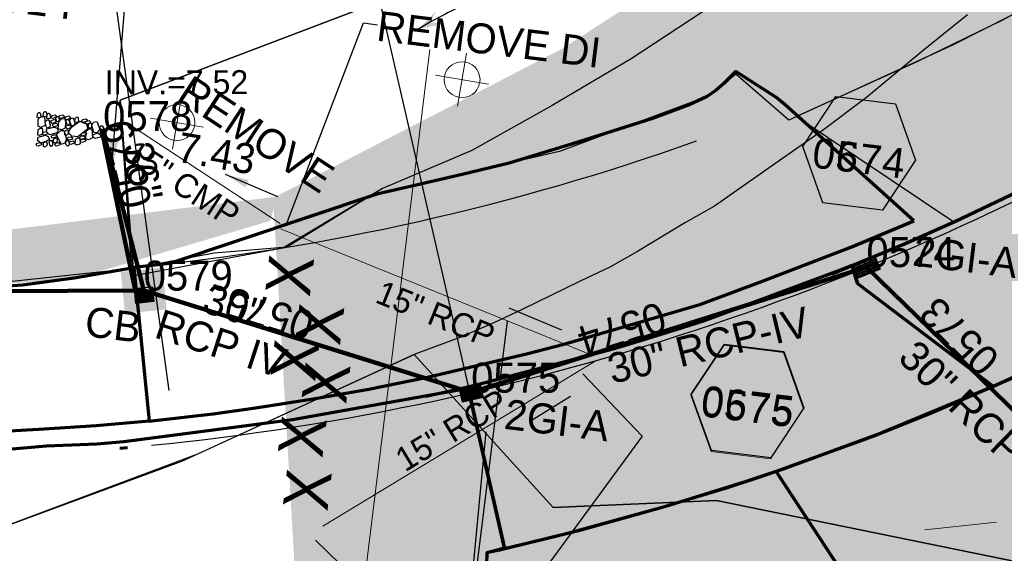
# Model space of a CAD drawing. Extents: x 1160061 to 2574774, y 200346 to 1150371.
# Tile 40 of 123: x 2482839 to 2483003, y 366023 to 366112. Entities that reach past the tile are written whole.
import ezdxf
from ezdxf.enums import TextEntityAlignment as Align

# ---------------------------------------------------------------- set-up
doc = ezdxf.new("R2010")
doc.units = 0
doc.header["$MEASUREMENT"] = 0
doc.linetypes.add('DGN Style 2', pattern=[29.296317, 17.57779, -11.718527])
for name, color, linetype, lineweight in [('Exist Earthen Structure Ditch Cogo Point CELL', 5, 'Continuous', 13), ('Exist Plan Preparation Drainage Notes Label', 31, 'Continuous', 30), ('Exist Plan Preparation Watershed Blue', 5, 'Continuous', 30), ('Exist Structure Minor Drop Inlet Text', 30, 'Continuous', 13), ('Exist Structure Minor Pipes RCP 15 Inch', 30, 'Continuous', 0), ('Exist Structure Minor Pipes RCP 15 Inch Text', 30, 'Continuous', 13), ('Prop Drainage Structure Box Number Symbol CELL', 9, 'Continuous', 30), ('Prop Drainage Structure Catch Basin Grate 840 03E CELL', 7, 'Continuous', 30), ('Prop Drainage Structure Catch Basin Grate 840 03E Label', 9, 'Continuous', 30), ('Prop Drainage Structure Drop Inlet Grate 2 Wide Slots and Flat Grates 840 20 CELL', 7, 'Continuous', 30), ('Prop Drainage Structure Drop Inlet Grate 2 Wide Slots and Flat Grates 840 20 Label', 9, 'Continuous', 30), ('Prop Drainage Structure Drop Inlet Grate 840 16 CELL', 7, 'Continuous', 30), ('Prop Drainage Structure Pipe CAP 30in', 9, 'Continuous', 211), ('Prop Drainage Structure Pipe CSP 30in Label', 9, 'Continuous', 30), ('Prop Drainage Structure Pipe RCP 15in Class IV', 9, 'Continuous', 211), ('Prop Drainage Structure Pipe RCP 30in Class IV', 9, 'Continuous', 211), ('Prop Drainage Structure Pipe RCP 30in Class IV Label', 9, 'Continuous', 30), ('Prop Drainage Structure Pipe RCP 36in Class III', 9, 'Continuous', 211), ('Prop Drainage Structure Pipe Removal Label', 9, 'Continuous', 30), ('Prop Drainage Structure Plot Symbol 20 Scale', 9, 'DGN Style 2', 13), ('Prop Drainage Structure Plot Symbol 20 Scale CELL', 9, 'DGN Style 2', 13), ('Prop Drainage Structure Plot Symbol 50 Scale', 9, 'DGN Style 2', 13), ('Prop Drainage Structure Plot Symbol 50 Scale CELL', 9, 'DGN Style 2', 13), ('Prop Erosion Rip Rap Pad at Outlet CELL', 9, 'Continuous', 30), ('Prop Plan Preparation Grade to Drain Arrows CELL', 7, 'Continuous', 13), ('Prop Plan Preparation Watershed Pre Construction', 131, 'Continuous', 30), ('Prop Vertical Profile Ditch Grade Median Label', 5, 'Continuous', 40)]:
    doc.layers.add(name, color=color, linetype=linetype, lineweight=lineweight)
for name, color, linetype, lineweight, plot in [('Scratch_Level_5', 6, 'Continuous', 0, False), ('Scratch_Level_6', 30, 'Continuous', 0, False), ('Scratch_Level_7', 9, 'Continuous', 0, False), ('Scratch_Level_8', 171, 'Continuous', 0, False)]:
    doc.layers.add(name, color=color, linetype=linetype, lineweight=lineweight, plot=plot)
doc.styles.add('Style-font001', font='font001.shx')
doc.styles.add('Style-font041', font='font041.shx')
doc.styles.add('Style-GEOMETRICFUTURA_211_M_L', font='GEOMETRICFUTURA_211_M_L.shx')
doc.dimstyles.new('erosion_control', dxfattribs={"dimtxt": 4.99999, "dimasz": 9.99998, "dimexe": 2.499995, "dimexo": 2.499995, "dimgap": 2.499995, "dimtad": 0, "dimtih": 1, "dimtoh": 1, "dimzin": 3, "dimdsep": 46, "dimtxsty": 'Style-GEOMETRICFUTURA_211_M_L', "dimcen": 0.09, "dimaunit": 1, "dimadec": 4, "dimazin": 3, "dimtfac": 1, "dimtofl": 0, "dimtmove": 0, "dimatfit": 1, "dimfxl": 1, "dimtzin": 3, "dimlwd": 106, "dimarcsym": 0})

# ---------------------------------------------------------------- blocks, each defined once
blk = doc.blocks.new('EXIST EARTHEN STRUCTURE DITCH COGO POINT_18')
at = {"layer": 'Exist Earthen Structure Ditch Cogo Point CELL'}
for p, q in [((0, -0.06), (0, 0.06)), ((-0.06, 0), (0.06, 0))]:
    blk.add_line(p, q, dxfattribs=at)
blk.add_circle((0, 0), 0.04, dxfattribs=at)
blk.add_point((0, 0), dxfattribs=at)
blk = doc.blocks.new('EXIST EARTHEN STRUCTURE DITCH COGO POINT_19')
at = {"layer": 'Exist Earthen Structure Ditch Cogo Point CELL'}
for p, q in [((0, -0.06), (0, 0.06)), ((-0.06, 0), (0.06, 0))]:
    blk.add_line(p, q, dxfattribs=at)
blk.add_circle((0, 0), 0.04, dxfattribs=at)
blk.add_point((0, 0), dxfattribs=at)
blk = doc.blocks.new('PROP EROSION RIP RAP PAD AT OUTLET_5')
at = {"layer": 'Prop Erosion Rip Rap Pad at Outlet CELL', "flags": 128}
for points in [[(-0.002, -0.300249), (-0.2145, -0.375249), (-0.701999, -0.612749), (-0.901998, -0.325249), (-0.901998, -0.13775), (-0.301999, 0.14975), (-0.002, -0.00025), (-0.002, -0.300249)], [(1.010498, -0.15025), (0.785498, -0.23775), (0.260499, -0.475249), (0.1105, -0.17525), (0.098, 0.01225), (0.660499, 0.262249), (0.997998, 0.14975), (1.010498, -0.15025)], [(-1.626997, -1.062748), (-1.226998, -0.875248), (-0.251999, -0.550249), (0.285499, -1.025248), (0.248, -1.562747), (-0.939498, -1.875246), (-1.514497, -1.587747), (-1.626997, -1.187748)], [(0.697999, -1.762746), (0.510499, -1.462747), (0.272999, -0.875248), (0.610499, -0.450249), (1.010498, -0.437749), (1.222998, -1.337747), (1.035498, -1.637747), (0.697999, -1.762746)], [(-1.739497, -3.625243), (-1.939496, -3.400243), (-2.064496, -2.912744), (-1.876996, -2.687745), (-1.651997, -2.687745), (-1.451997, -3.312743), (-1.551997, -3.512743), (-1.739497, -3.625243)], [(-1.426997, -2.975244), (-1.651997, -2.800244), (-1.776996, -2.312745), (-1.551997, -2.087746), (-1.364497, -2.087746), (-1.139498, -2.675245), (-1.239498, -2.900244), (-1.426997, -2.975244)], [(0.0855, -5.750238), (-0.626999, -5.275239), (-1.676997, -3.887742), (-1.176998, -2.787744), (-0.389499, -2.537745), (0.960498, -4.225242), (0.860498, -5.20024), (0.198, -5.875238)], [(-1.276997, -1.962746), (-1.051998, -1.950246), (-0.601999, -1.937746), (-0.476999, -2.237746), (-0.476999, -2.425245), (-1.076998, -2.437745), (-1.376997, -2.225246), (-1.276997, -1.962746)], [(-0.376999, -1.937746), (0.1105, -1.812746), (1.122998, -1.787746), (1.485497, -2.462745), (1.297997, -2.875244), (0.0605, -2.825244), (-0.351999, -2.412745), (-0.376999, -1.937746)], [(0.547999, -3.700243), (0.322999, -3.525243), (0.2105, -3.037744), (0.410499, -2.800244), (0.597999, -2.837744), (0.810498, -3.400243), (0.735499, -3.587743), (0.547999, -3.700243)], [(1.085498, -3.950242), (0.860498, -3.725243), (0.785498, -3.250243), (0.960498, -3.012744), (1.185498, -3.012744), (1.385497, -3.650243), (1.272997, -3.837742), (1.085498, -3.950242)], [(1.660497, -3.812742), (1.422997, -3.637743), (1.310497, -3.150244), (1.522997, -2.912744), (1.710497, -2.950244), (1.910496, -3.512743), (1.847996, -3.700243), (1.660497, -3.812742)], [(-2.326995, -4.250241), (-2.026996, -4.162742), (-1.539497, -4.112742), (-1.426997, -4.450241), (-1.489497, -4.712741), (-2.126996, -4.650241), (-2.351995, -4.437741), (-2.326995, -4.250241)], [(-2.201996, -5.11274), (-1.914496, -4.88774), (-1.239498, -4.675241), (-0.901998, -4.97524), (-0.901998, -5.275239), (-1.714497, -5.600239), (-2.101996, -5.412739), (-2.201996, -5.11274)], [(1.110498, -3.975242), (1.510497, -3.850242), (2.110496, -3.837742), (2.347995, -4.350241), (2.197996, -4.662741), (1.335497, -4.587741), (1.110498, -4.262741), (1.110498, -3.975242)], [(1.985496, -5.687739), (1.760496, -5.500239), (1.647997, -5.01274), (1.847996, -4.78774), (2.035496, -4.82524), (2.247996, -5.375239), (2.172996, -5.562739), (1.985496, -5.687739)], [(-2.389495, -7.400235), (-2.614495, -7.225236), (-2.739495, -6.737737), (-2.514495, -6.512737), (-2.326995, -6.512737), (-2.089496, -7.100236), (-2.201996, -7.325235), (-2.389495, -7.400235)], [(-2.201996, -6.375237), (-2.426995, -6.200238), (-2.551995, -5.712739), (-2.326995, -5.487739), (-2.139496, -5.487739), (-1.901996, -6.075238), (-2.014496, -6.300237), (-2.201996, -6.375237)], [(-2.039496, -6.400237), (-1.514497, -6.287737), (-0.501999, -6.362737), (-0.1895, -6.962736), (-0.351999, -7.487735), (-1.551997, -7.412735), (-2.089496, -6.925236), (-2.039496, -6.400237)], [(-1.051998, -5.962738), (-1.264497, -6.075238), (-1.751996, -6.287737), (-1.951996, -5.962738), (-1.951996, -5.800238), (-1.351997, -5.562739), (-1.164498, -5.662739), (-1.051998, -5.962738)], [(-0.689499, -6.212738), (-0.914498, -6.050238), (-1.001998, -5.550239), (-0.826998, -5.325239), (-0.601999, -5.325239), (-0.389499, -5.912738), (-0.501999, -6.137738), (-0.689499, -6.212738)], [(-0.1895, -5.887738), (0.1105, -5.762738), (0.522999, -5.862738), (0.722999, -6.200238), (0.610499, -6.387737), (0.0105, -6.400237), (-0.1895, -6.075238), (-0.1895, -5.887738)], [(2.097996, -7.025236), (1.635497, -7.300235), (0.547999, -7.775234), (-0.102, -7.075236), (-0.1145, -6.587737), (1.297997, -6.137738), (2.010496, -6.412737), (2.222996, -7.012736)], [(1.222998, -5.987738), (1.022998, -5.800238), (0.935498, -5.325239), (1.122998, -5.08774), (1.347997, -5.08774), (1.522997, -5.687739), (1.410497, -5.875238), (1.222998, -5.987738)], [(2.497995, -5.962738), (2.310495, -6.150238), (1.897996, -6.275237), (1.597997, -6.087738), (1.585497, -5.762738), (2.185496, -5.675239), (2.485495, -5.775238), (2.497995, -5.962738)], [(-2.389495, -8.775232), (-2.589495, -8.512733), (-2.739495, -8.025234), (-2.514495, -7.837734), (-2.339495, -7.837734), (-2.089496, -8.437733), (-2.201996, -8.662733), (-2.389495, -8.775232)], [(-1.501997, -7.700235), (-1.714497, -7.775234), (-2.201996, -7.887734), (-2.426995, -7.675235), (-2.439495, -7.525235), (-1.951996, -7.287735), (-1.651997, -7.400235), (-1.539497, -7.587735)], [(-1.676997, -8.800232), (-1.751996, -8.612733), (-1.964496, -8.125234), (-1.664497, -7.887734), (-1.476997, -7.887734), (-1.239498, -8.525233), (-1.451997, -8.687733), (-1.676997, -8.800232)], [(-0.976998, -8.475233), (-1.214498, -8.262733), (-1.326997, -7.775234), (-1.101998, -7.550235), (-0.914498, -7.575235), (-0.714499, -8.137734), (-0.789498, -8.362733), (-0.976998, -8.475233)], [(0.1355, -7.525235), (0.322999, -7.925234), (0.647999, -8.937732), (0.173, -9.425231), (-0.351999, -9.437731), (-0.639499, -8.250233), (-0.501999, -7.637735), (0.023, -7.562735)], [(0.910498, -8.687733), (0.722999, -8.525233), (0.547999, -7.987734), (0.772998, -7.762734), (0.960498, -7.800234), (1.197998, -8.387733), (1.135498, -8.575233), (0.910498, -8.687733)], [(1.122998, -7.775234), (1.422997, -7.650235), (1.835496, -7.750234), (2.035496, -8.087734), (1.922996, -8.275233), (1.322997, -8.287733), (1.122998, -7.962734), (1.122998, -7.775234)], [(2.247996, -8.087734), (2.010496, -7.912734), (1.897996, -7.425235), (2.097996, -7.187736), (2.285495, -7.225236), (2.497995, -7.775234), (2.435495, -7.962734), (2.247996, -8.087734)], [(-3.264493, -9.562731), (-2.964494, -9.475231), (-2.476995, -9.425231), (-2.364495, -9.76273), (-2.426995, -10.02523), (-3.064494, -9.96273), (-3.289493, -9.75023), (-3.264493, -9.562731)], [(-2.951994, -8.950232), (-2.651995, -8.850232), (-2.164496, -8.800232), (-2.051996, -9.137732), (-2.114496, -9.400231), (-2.751994, -9.337731), (-2.976994, -9.125232), (-2.951994, -8.950232)], [(-2.439495, -9.82523), (-1.926996, -9.737731), (-0.951998, -9.687731), (-0.589499, -10.387729), (-0.801998, -10.875228), (-2.001996, -10.825228), (-2.426995, -10.350229), (-2.439495, -9.82523)], [(-0.501999, -9.337731), (-0.839498, -9.525231), (-1.551997, -9.662731), (-1.851996, -9.362731), (-1.851996, -9.062732), (-1.039498, -8.825232), (-0.664499, -8.925232), (-0.501999, -9.337731)], [(0.410499, -10.16273), (0.1855, -9.97523), (0.048, -9.487731), (0.272999, -9.262731), (0.460499, -9.262731), (0.697999, -9.86273), (0.597999, -10.08773), (0.410499, -10.16273)], [(1.397997, -9.025232), (1.710497, -9.425231), (2.035496, -10.400229), (1.560497, -10.937728), (1.035498, -10.825228), (0.697999, -9.637731), (0.885498, -9.187732), (1.397997, -8.950232)], [(2.560495, -8.700233), (2.297995, -8.925232), (1.860496, -9.012732), (1.585497, -8.837732), (1.572997, -8.537733), (2.172996, -8.450233), (2.472995, -8.512733), (2.560495, -8.700233)], [(1.772996, -9.437731), (2.072996, -9.325231), (2.485495, -9.425231), (2.672995, -9.76273), (2.560495, -9.95023), (1.960496, -9.96273), (1.772996, -9.625231), (1.772996, -9.437731)], [(-3.101994, -10.562729), (-2.801994, -10.475229), (-2.314495, -10.425229), (-2.201996, -10.762728), (-2.264495, -11.025228), (-2.901994, -10.962728), (-3.126994, -10.750228), (-3.101994, -10.562729)], [(-0.476999, -10.18773), (-0.1145, -10.11273), (0.522999, -10.10023), (0.735499, -10.625229), (0.660499, -10.912728), (-0.276999, -10.825228), (-0.514499, -10.525229), (-0.476999, -10.18773)], [(2.260495, -11.175228), (2.022996, -11.000228), (1.910496, -10.512729), (2.122996, -10.275229), (2.310495, -10.312729), (2.522995, -10.862728), (2.447995, -11.050228), (2.260495, -11.175228)]]:
    blk.add_lwpolyline(points, dxfattribs=at)
blk = doc.blocks.new('PROP TERMINATOR ARROW_229')
at = {"layer": 'Prop Plan Preparation Grade to Drain Arrows CELL', "extrusion": (0, 0, -1)}
blk.add_solid([(5.710468, 0.950265), (0, 0), (4.99999, 0), (5.710468, -0.950265)], dxfattribs=at)
blk = doc.blocks.new('PROP PLAN PREPARATION GRADE TO DRAIN ARROWS_59')
at = {"layer": 'Prop Plan Preparation Grade to Drain Arrows CELL'}
blk.add_line((-7.00001, 0), (4.99999, 0), dxfattribs=at)
blk.add_blockref('PROP TERMINATOR ARROW_229', (4.99999, 0), dxfattribs=at)
blk = doc.blocks.new('*U842')
at = {"layer": 'Exist Plan Preparation Drainage Notes Label'}
blk.add_circle((-2.02, 0), 1.993, dxfattribs=at)
blk.add_open_spline([(-0.139, -0.659), (0.524, -0.972), (1.25, -1.003), (1.947, -1.171), (2.636, -1.338), (3.314, -1.545), (4.014, -1.669)], degree=3, knots=[0, 0, 0, 0, 0.5025, 0.5025, 0.5025, 1, 1, 1, 1], dxfattribs=at)
blk.add_solid([(4.014, -1.669), (3.192, -1.207), (3.124, -1.722), (3.522, -1.565)], dxfattribs=at)
blk = doc.blocks.new('PROP DRAINAGE STRUCTURE BOX NUMBER SYMBOL_68')
at = {"layer": 'Scratch_Level_7', "flags": 128}
blk.add_lwpolyline([(-5.000009, 8.944294), (5.000009, 8.944294), (9.47214, 0), (5.000009, -8.944294), (-5.000009, -8.944294), (-9.47214, 0), (-5.000009, 8.944294)], dxfattribs=at)
at = {"layer": 'Scratch_Level_7', "insert": (0.143191, -0.827124), "char_height": 4.99999, "attachment_point": 5, "line_spacing_factor": 0.6, "style": 'Style-GEOMETRICFUTURA_211_M_L'}
blk.add_mtext('\\T1.051;0574', dxfattribs=at)
blk = doc.blocks.new('PROP DRAINAGE STRUCTURE BOX NUMBER SYMBOL_70')
at = {"layer": 'Scratch_Level_7', "flags": 128}
blk.add_lwpolyline([(-5.000009, 8.944294), (5.000009, 8.944294), (9.47214, 0), (5.000009, -8.944294), (-5.000009, -8.944294), (-9.47214, 0), (-5.000009, 8.944294)], dxfattribs=at)
at = {"layer": 'Scratch_Level_7', "insert": (0.227282, -0.827124), "char_height": 4.99999, "attachment_point": 5, "line_spacing_factor": 0.6, "style": 'Style-GEOMETRICFUTURA_211_M_L'}
blk.add_mtext('\\T1.051;0575', dxfattribs=at)
blk = doc.blocks.new('PROP DRAINAGE STRUCTURE BOX NUMBER SYMBOL_196')
at = {"layer": 'Prop Drainage Structure Box Number Symbol CELL', "flags": 128}
blk.add_lwpolyline([(-5.000009, 8.944294), (5.000009, 8.944294), (9.47214, 0), (5.000009, -8.944294), (-5.000009, -8.944294), (-9.47214, 0), (-5.000009, 8.944294)], dxfattribs=at)
at = {"layer": 'Prop Drainage Structure Box Number Symbol CELL', "insert": (0.227282, -0.827124), "char_height": 4.99999, "attachment_point": 5, "line_spacing_factor": 0.6, "style": 'Style-GEOMETRICFUTURA_211_M_L'}
blk.add_mtext('\\T1.051;0675', dxfattribs=at)
blk = doc.blocks.new('PROP DRAINAGE STRUCTURE BOX NUMBER SYMBOL_197')
at = {"layer": 'Prop Drainage Structure Box Number Symbol CELL', "flags": 128}
blk.add_lwpolyline([(-5.000009, 8.944294), (5.000009, 8.944294), (9.47214, 0), (5.000009, -8.944294), (-5.000009, -8.944294), (-9.47214, 0), (-5.000009, 8.944294)], dxfattribs=at)
at = {"layer": 'Prop Drainage Structure Box Number Symbol CELL', "insert": (0.143191, -0.827124), "char_height": 4.99999, "attachment_point": 5, "line_spacing_factor": 0.6, "style": 'Style-GEOMETRICFUTURA_211_M_L'}
blk.add_mtext('\\T1.051;0674', dxfattribs=at)
blk = doc.blocks.new('PROP DRAINAGE STRUCTURE CATCH BASIN GRATE 840 03E_10')
at = {"layer": 'Prop Drainage Structure Catch Basin Grate 840 03E CELL', "color": 7, "linetype": 'Continuous', "lineweight": 13}
blk.add_line((1.5, 0), (-1.5, 0), dxfattribs=at)
at = {"layer": 'Prop Drainage Structure Catch Basin Grate 840 03E CELL', "flags": 128}
for points in [[(1.5, 0), (-1.5, 0), (-1.5, 2), (1.5, 2), (1.5, -0.499999), (-1.5, -0.499999), (-1.5, 0)], [(-1.4896, 0.0104), (-1.4896, 1.9896), (1.4896, 1.9896), (1.4896, 0.0104), (-1.4896, 0.0104)]]:
    blk.add_lwpolyline(points, dxfattribs=at)
for points in [[(-1.3021, 1.8021, -1), (-1.1771, 1.8021), (-1.1771, 1.0417), (-1.3021, 1.0417), (-1.3021, 1.8021)], [(-1.125, 1.8021, -1), (-1, 1.8021), (-1, 1.0417), (-1.125, 1.0417), (-1.125, 1.8021)], [(-0.9481, 1.8021, -1), (-0.8231, 1.8021), (-0.8231, 1.0417), (-0.9481, 1.0417), (-0.9481, 1.8021)], [(-0.771, 1.8021, -1), (-0.646, 1.8021), (-0.646, 1.0417), (-0.771, 1.0417), (-0.771, 1.8021)], [(-0.5939, 1.8021, -1), (-0.4689, 1.8021), (-0.4689, 1.0417), (-0.5939, 1.0417), (-0.5939, 1.8021)], [(-0.4168, 1.8021, -1), (-0.2918, 1.8021), (-0.2918, 1.0417), (-0.4168, 1.0417), (-0.4168, 1.8021)], [(-0.2397, 1.8021, -1), (-0.1147, 1.8021), (-0.1147, 1.0417), (-0.2397, 1.0417), (-0.2397, 1.8021)], [(-0.0626, 1.8021, -1), (0.0624, 1.8021), (0.0624, 1.0417), (-0.0626, 1.0417), (-0.0626, 1.8021)], [(0.1145, 1.8021, -1), (0.2395, 1.8021), (0.2395, 1.0417), (0.1145, 1.0417), (0.1145, 1.8021)], [(0.2916, 1.8021, -1), (0.4166, 1.8021), (0.4166, 1.0417), (0.2916, 1.0417), (0.2916, 1.8021)], [(0.4687, 1.8021, -1), (0.5937, 1.8021), (0.5937, 1.0417), (0.4687, 1.0417), (0.4687, 1.8021)], [(0.6458, 1.8021, -1), (0.7708, 1.8021), (0.7708, 1.0417), (0.6458, 1.0417), (0.6458, 1.8021)], [(0.8229, 1.8021, -1), (0.9479, 1.8021), (0.9479, 1.0417), (0.8229, 1.0417), (0.8229, 1.8021)], [(1, 1.8021, -1), (1.125, 1.8021), (1.125, 1.0417), (1, 1.0417), (1, 1.8021)], [(1.1771, 1.8021, -1), (1.3021, 1.8021), (1.3021, 1.0417), (1.1771, 1.0417), (1.1771, 1.8021)], [(-1.3021, 0.1979, 1), (-1.1771, 0.1979), (-1.1771, 0.9583), (-1.3021, 0.9583), (-1.3021, 0.1979)], [(-1.125, 0.1979, 1), (-1, 0.1979), (-1, 0.9583), (-1.125, 0.9583), (-1.125, 0.1979)], [(-0.9481, 0.1979, 1), (-0.8231, 0.1979), (-0.8231, 0.9583), (-0.9481, 0.9583), (-0.9481, 0.1979)], [(-0.771, 0.1979, 1), (-0.646, 0.1979), (-0.646, 0.9583), (-0.771, 0.9583), (-0.771, 0.1979)], [(-0.5939, 0.1979, 1), (-0.4689, 0.1979), (-0.4689, 0.9583), (-0.5939, 0.9583), (-0.5939, 0.1979)], [(-0.4168, 0.1979, 1), (-0.2918, 0.1979), (-0.2918, 0.9583), (-0.4168, 0.9583), (-0.4168, 0.1979)], [(-0.2397, 0.1979, 1), (-0.1147, 0.1979), (-0.1147, 0.9583), (-0.2397, 0.9583), (-0.2397, 0.1979)], [(-0.0626, 0.1979, 1), (0.0624, 0.1979), (0.0624, 0.9583), (-0.0626, 0.9583), (-0.0626, 0.1979)], [(0.1145, 0.1979, 1), (0.2395, 0.1979), (0.2395, 0.9583), (0.1145, 0.9583), (0.1145, 0.1979)], [(0.2916, 0.1979, 1), (0.4166, 0.1979), (0.4166, 0.9583), (0.2916, 0.9583), (0.2916, 0.1979)], [(0.4687, 0.1979, 1), (0.5937, 0.1979), (0.5937, 0.9583), (0.4687, 0.9583), (0.4687, 0.1979)], [(0.6458, 0.1979, 1), (0.7708, 0.1979), (0.7708, 0.9583), (0.6458, 0.9583), (0.6458, 0.1979)], [(0.8229, 0.1979, 1), (0.9479, 0.1979), (0.9479, 0.9583), (0.8229, 0.9583), (0.8229, 0.1979)], [(1, 0.1979, 1), (1.125, 0.1979), (1.125, 0.9583), (1, 0.9583), (1, 0.1979)], [(1.1771, 0.1979, 1), (1.3021, 0.1979), (1.3021, 0.9583), (1.1771, 0.9583), (1.1771, 0.1979)]]:
    blk.add_lwpolyline(points, format="xyb", dxfattribs=at)
at = {"layer": 'Prop Drainage Structure Plot Symbol 20 Scale', "extrusion": (0, 0, -1)}
blk.add_solid([(2.00004, 2.000042), (-2.00004, 2.000042), (2.00004, -2.000038), (-2.00004, -2.000038)], dxfattribs=at)
at = {"layer": 'Prop Drainage Structure Plot Symbol 50 Scale'}
blk.add_solid([(-3.5, 3.500002), (3.5, 3.500002), (-3.5, -3.499998), (3.5, -3.499998)], dxfattribs=at)
blk = doc.blocks.new('PROP DRAINAGE STRUCTURE DROP INLET GRATE 840 16_12')
at = {"layer": 'Prop Drainage Structure Drop Inlet Grate 840 16 CELL', "color": 7, "flags": 128}
for points in [[(-1.75, 1.25), (1.75, 1.25), (1.75, -1.25), (-1.75, -1.25), (-1.75, -1.25), (-1.75, 1.25)], [(-1.66667, 1.16667), (1.66667, 1.16667), (1.66667, -1.16667), (-1.66667, -1.16667), (-1.66667, -1.16667), (-1.66667, 1.16667)], [(0, -1.15627), (0, 1.15627), (1.65627, 1.15627), (1.65627, -1.15627), (-1.65627, -1.15627), (-1.65627, 1.15627), (0, 1.15627)], [(-1.52087, 1.03387), (-0.125, 1.03387), (-0.125, 0.86717), (-1.52087, 0.86717), (-1.52087, 1.03387)], [(-1.52087, 0.76817), (-0.125, 0.76817), (-0.125, 0.60147), (-1.52087, 0.60147), (-1.52087, 0.76817)], [(-1.52087, 0.50247), (-0.125, 0.50247), (-0.125, 0.33577), (-1.52087, 0.33577), (-1.52087, 0.50247)], [(-1.52087, 0.23677), (-0.125, 0.23677), (-0.125, 0.07007), (-1.52087, 0.07007), (-1.52087, 0.23677)], [(0.125, 1.03387), (1.52087, 1.03387), (1.52087, 0.86717), (0.125, 0.86717), (0.125, 1.03387)], [(0.125, 0.76817), (1.52087, 0.76817), (1.52087, 0.60147), (0.125, 0.60147), (0.125, 0.76817)], [(0.125, 0.50247), (1.52087, 0.50247), (1.52087, 0.33577), (0.125, 0.33577), (0.125, 0.50247)], [(0.125, 0.23677), (1.52087, 0.23677), (1.52087, 0.07007), (0.125, 0.07007), (0.125, 0.23677)], [(-1.52087, -0.02893), (-0.125, -0.02893), (-0.125, -0.19563), (-1.52087, -0.19563), (-1.52087, -0.02893)], [(-1.52087, -0.29463), (-0.125, -0.29463), (-0.125, -0.46133), (-1.52087, -0.46133), (-1.52087, -0.29463)], [(-1.52087, -0.56033), (-0.125, -0.56033), (-0.125, -0.72703), (-1.52087, -0.72703), (-1.52087, -0.56033)], [(-1.52087, -0.82603), (-0.125, -0.82603), (-0.125, -1.03387), (-1.52087, -1.03387), (-1.52087, -0.82603), (-1.52087, -0.82603)], [(0.125, -0.02893), (1.52087, -0.02893), (1.52087, -0.19563), (0.125, -0.19563), (0.125, -0.02893)], [(0.125, -0.29463), (1.52087, -0.29463), (1.52087, -0.46133), (0.125, -0.46133), (0.125, -0.29463)], [(0.125, -0.56033), (1.52087, -0.56033), (1.52087, -0.72703), (0.125, -0.72703), (0.125, -0.56033)], [(0.125, -0.82603), (1.52087, -0.82603), (1.52087, -1.03387), (0.125, -1.03387), (0.125, -0.82603), (0.125, -0.82603)]]:
    blk.add_lwpolyline(points, dxfattribs=at)
at = {"layer": 'Prop Drainage Structure Plot Symbol 20 Scale', "extrusion": (0, 0, -1)}
blk.add_solid([(2.00004, 2.00004), (-2.00004, 2.00004), (2.00004, -2.00004), (-2.00004, -2.00004)], dxfattribs=at)
at = {"layer": 'Prop Drainage Structure Plot Symbol 50 Scale', "extrusion": (0, 0, -1)}
blk.add_solid([(3.5, 3.5), (-3.5, 3.5), (3.5, -3.5), (-3.5, -3.5)], dxfattribs=at)
blk = doc.blocks.new('PROP DRAINAGE STRUCTURE DROP INLET GRATE 2 WIDE SLOTS AND FLAT GRATES 840 20_4')
at = {"layer": 'Prop Drainage Structure Drop Inlet Grate 2 Wide Slots and Flat Grates 840 20 CELL', "flags": 128}
for points in [[(-2, 1.16665), (2, 1.16665), (2, -1.16665), (-2, -1.16665), (-2, 1.16665), (-2, 1.16665)], [(-1.9375, 1.10415), (1.9375, 1.10415), (1.9375, -1.10415), (-1.9375, -1.10415), (-1.9375, 1.10415)], [(-1.9271, 1.09375), (-0.0104, 1.09375), (-0.0104, -1.09375), (-1.9271, -1.09375), (-1.9271, 1.09375)], [(-1.84377, 0.90625), (-1.01047, 0.90625), (-1.01047, 0.63545), (-1.84377, 0.63545), (-1.84377, 0.90625)], [(-1.84377, 0.52085), (-1.01047, 0.52085), (-1.01047, 0.25005), (-1.84377, 0.25005), (-1.84377, 0.52085)], [(-1.84377, 0.13545), (-1.01047, 0.13545), (-1.01047, -0.13535), (-1.84377, -0.13535), (-1.84377, 0.13545)], [(-0.92717, 0.90625), (-0.09373, 0.90625), (-0.09373, 0.63545), (-0.92717, 0.63545), (-0.92717, 0.90625)], [(-0.92717, 0.52085), (-0.09373, 0.52085), (-0.09373, 0.25005), (-0.92717, 0.25005), (-0.92717, 0.52085)], [(-0.92717, 0.13545), (-0.09373, 0.13545), (-0.09373, -0.13535), (-0.92717, -0.13535), (-0.92717, 0.13545)], [(0.0104, 1.09375), (1.9271, 1.09375), (1.9271, -1.09375), (0.0104, -1.09375), (0.0104, 1.09375)], [(0.09373, 0.90625), (0.92703, 0.90625), (0.92703, 0.63545), (0.09373, 0.63545), (0.09373, 0.90625)], [(0.09373, 0.52085), (0.92703, 0.52085), (0.92703, 0.25005), (0.09373, 0.25005), (0.09373, 0.52085)], [(0.09373, 0.13545), (0.92703, 0.13545), (0.92703, -0.13535), (0.09373, -0.13535), (0.09373, 0.13545)], [(1.01033, 0.90625), (1.84377, 0.90625), (1.84377, 0.63545), (1.01033, 0.63545), (1.01033, 0.90625)], [(1.01033, 0.52085), (1.84377, 0.52085), (1.84377, 0.25005), (1.01033, 0.25005), (1.01033, 0.52085)], [(1.01033, 0.13545), (1.84377, 0.13545), (1.84377, -0.13535), (1.01033, -0.13535), (1.01033, 0.13545)], [(-1.84377, -0.24995), (-1.01047, -0.24995), (-1.01047, -0.52075), (-1.84377, -0.52075), (-1.84377, -0.24995)], [(-1.84377, -0.63545), (-1.01047, -0.63545), (-1.01047, -0.90625), (-1.84377, -0.90625), (-1.84377, -0.63545)], [(-0.92717, -0.24995), (-0.09373, -0.24995), (-0.09373, -0.52075), (-0.92717, -0.52075), (-0.92717, -0.24995)], [(-0.92717, -0.63545), (-0.09373, -0.63545), (-0.09373, -0.90625), (-0.92717, -0.90625), (-0.92717, -0.63545)], [(0.09373, -0.24995), (0.92703, -0.24995), (0.92703, -0.52075), (0.09373, -0.52075), (0.09373, -0.24995)], [(0.09373, -0.63545), (0.92703, -0.63545), (0.92703, -0.90625), (0.09373, -0.90625), (0.09373, -0.63545)], [(1.01033, -0.24995), (1.84377, -0.24995), (1.84377, -0.52075), (1.01033, -0.52075), (1.01033, -0.24995)], [(1.01033, -0.63545), (1.84377, -0.63545), (1.84377, -0.90625), (1.01033, -0.90625), (1.01033, -0.63545)]]:
    blk.add_lwpolyline(points, dxfattribs=at)
at = {"layer": 'Prop Drainage Structure Plot Symbol 20 Scale CELL', "extrusion": (0, 0, -1)}
blk.add_solid([(2.00004, 2.00004), (-2.00004, 2.00004), (2.00004, -2.00004), (-2.00004, -2.00004)], dxfattribs=at)
at = {"layer": 'Prop Drainage Structure Plot Symbol 50 Scale CELL', "extrusion": (0, 0, -1)}
blk.add_solid([(3.5, 3.5), (-3.5, 3.5), (3.5, -3.5), (-3.5, -3.5)], dxfattribs=at)

msp = doc.modelspace()

# ---------------------------------------------------------------- hatches: boundary and pattern name
at = {"layer": 'Scratch_Level_6'}
for points in [[(2483721.98, 365909.88), (2483546.8, 365927.24), (2483367.18, 365953.59), (2483252.8, 365967.27), (2483075.57, 365988.47), (2482885.08, 366011.26), (2482880.97, 366081.83), (2482929.15, 366106.71), (2482966.96, 366131.02), (2482987.28, 366157.32), (2483031.5, 366191.41), (2483081.26, 366218.97), (2483108.54, 366250.27), (2483220.18, 366344.4), (2483343.72, 366408.27), (2483468.57, 366411.46), (2483535.49, 366392), (2483613, 366363.43), (2483686.88, 366313.33), (2483728.72, 366244.73), (2483747.22, 366184.86), (2483747.07, 366108.25), (2483730.27, 365971.7)], [(2482790.89, 366064.07), (2482663.29, 366076.09), (2482572.65, 366092.23), (2482552.75, 366108.56), (2482544.74, 366131.67), (2482543.44, 366156.35), (2482549.89, 366191.13), (2482560.1, 366159.5), (2482572.77, 366139.07), (2482577.62, 366131.24), (2482732.75, 366104.64), (2482751.63, 366079.97), (2482756.61, 366073.45), (2482802.97, 366072.35), (2482881.71, 366082.07), (2482880.46, 366078), (2482847.82, 366068.35)]]:
    msp.add_hatch(color=256, dxfattribs=at).paths.add_polyline_path(points)

# ---------------------------------------------------------------- linework, layer by layer
for centre, radius, start, end in [((2482942.94, 366115.85), 20, 289.6368, 319.7649), ((2482818.09, 366465.74), 427.33, 275.7181, 301.4263), ((2482818.09, 366465.74), 397.5, 275.7181, 289.6368)]:
    msp.add_arc(centre, radius, start, end)
at = {"layer": 'Exist Plan Preparation Drainage Notes Label'}
msp.add_solid([(2482924.21, 366044.77), (2482928.14, 366046.03), (2482927.09, 366047.73)], dxfattribs=at)
at = {"layer": 'Exist Plan Preparation Watershed Blue', "color": 5, "linetype": 'Continuous', "lineweight": 70}
msp.add_line((2482855.37, 366040.04), (2482856.66, 366040.16), dxfattribs=at)
at = {"layer": 'Exist Plan Preparation Watershed Blue', "color": 5, "linetype": 'Continuous', "lineweight": 70, "flags": 128}
for points in [[(2483095.21, 366105.78), (2483084.68, 366098.12), (2483074.86, 366091.28), (2483068.29, 366086.94), (2483055.71, 366078.89), (2483048.52, 366074.57), (2483036.64, 366067.81), (2483023.89, 366061.09), (2483014.49, 366056.42), (2483001.26, 366050.33), (2482978.52, 366067.57), (2482977.65, 366070.54), (2482977.65, 366070.54), (2482974.26, 366069.18), (2482986.39, 366074.19), (2482994.81, 366077.9), (2483008.83, 366084.6), (2483018.63, 366089.61), (2483027.6, 366094.6), (2483036.44, 366099.7), (2483043.53, 366103.98), (2483050.34, 366108.61), (2483059.12, 366114.15)], [(2483096.86, 366107.01), (2483085.03, 366098.35), (2483074.29, 366090.89), (2483063.71, 366083.91), (2483054.36, 366078.07), (2483045.9, 366073.03), (2483039.15, 366069.19), (2483032.38, 366065.5), (2483022.09, 366060.16), (2483005.8, 366052.37), (2482990.74, 366045.85), (2482981.09, 366042.01), (2482964.99, 366036.17), (2482965.49, 366035.4), (2482965.49, 366035.4), (2482976.47, 366018.55), (2483049, 366020.62), (2483097.13, 366013.01)], [(2482823.55, 366066.29), (2482839.14, 366067.33), (2482847.77, 366068.5), (2482857.7, 366070.22), (2482860.3, 366044.56), (2482860.3, 366044.56), (2482851.42, 366043.81), (2482841.83, 366043.15), (2482836.9, 366042.88)]]:
    msp.add_lwpolyline(points, dxfattribs=at)
for points in [[(2482987.97, 366078.03), (2482966.46, 366097.39), (2482964.92, 366098.66), (2482958.21, 366102.93), (2482956.25, 366100.97), (2482954.97, 366099.86), (2482953.36, 366098.74), (2482950.44, 366097.39), (2482944.29, 366095.1), (2482930.8, 366090.82), (2482920.41, 366087.67), (2482912.55, 366085.74), (2482904.15, 366083.82), (2482898.28, 366082.47), (2482863.71, 366070.88), (2482857.7, 366070.22), (2482860.3, 366044.56), (2482870.95, 366045.8), (2482878.41, 366046.84), (2482887.97, 366048.33), (2482896.93, 366049.93), (2482906.77, 366051.92), (2482923.48, 366055.84), (2482929.5, 366057.44), (2482940.41, 366060.57), (2482952.38, 366064.1), (2482962.94, 366068.07), (2482977.42, 366073.61), (2482984.51, 366076.59), (2482987.97, 366078.03)], [(2482953, 366061.38), (2482977.65, 366070.54), (2482978.52, 366067.57), (2483001.26, 366050.33), (2482982.48, 366042.55), (2482966.14, 366036.54), (2482961.66, 366035.05), (2482956.46, 366033.34), (2482945.95, 366030.13), (2482938.57, 366028.1), (2482932.21, 366026.32), (2482926.14, 366024.79), (2482918.66, 366023.02), (2482919.6, 366023.39), (2482913.53, 366050.06), (2482906.47, 366048.72), (2482910.34, 366049.6), (2482915.12, 366050.7), (2482937.75, 366056.62), (2482943.44, 366058.36), (2482949.34, 366060.21), (2482953, 366061.38)], [(2482915.23, 365972.49), (2482857.54, 365979.59), (2482642.88, 366006), (2482659.23, 366052.34), (2482748.8, 366042.16), (2482762.82, 366041.08), (2482777.98, 366040.17), (2482789.04, 366039.7), (2482800.02, 366039.39), (2482809.08, 366039.54), (2482820.46, 366039.35), (2482828.9, 366039.56), (2482836.73, 366039.87), (2482843.13, 366040.47), (2482851.54, 366040.79), (2482856.06, 366041.16), (2482884.21, 366044.83), (2482913.53, 366050.06), (2482916.62, 366036.54), (2482919.6, 366023.39), (2482916.65, 366022.57), (2482915.23, 365972.49)], [(2482978.88, 365964.66), (2482976.47, 366018.55), (2482964.99, 366036.17), (2482959.65, 366034.38), (2482946.56, 366030.3), (2482930.58, 366025.9), (2482919.51, 366023.22), (2482916.65, 366022.57), (2482915.23, 365972.49), (2482978.88, 365964.66)]]:
    msp.add_lwpolyline(points, close=True, dxfattribs=at)
at = {"layer": 'Exist Structure Minor Pipes RCP 15 Inch', "flags": 128}
for points in [[(2482882.14, 366077.59), (2482857.16, 366093.98)], [(2482882.2, 366076.66), (2482934.33, 366055.52)], [(2482889.3, 366027.03), (2482934.73, 366054.57)]]:
    msp.add_lwpolyline(points, dxfattribs=at)
at = {"layer": 'Prop Drainage Structure Pipe CAP 30in'}
msp.add_line((2482858.01, 366066.23), (2482852.34, 366093.36), dxfattribs=at)
at = {"layer": 'Prop Drainage Structure Pipe RCP 15in Class IV'}
msp.add_line((2482663.53, 366065.52), (2482859.36, 366066.37), dxfattribs=at)
at = {"layer": 'Prop Drainage Structure Pipe RCP 30in Class IV'}
for p, q in [((2482980.04, 366070.29), (2482914.04, 366049.33)), ((2483018.14, 366033.13), (2482980.04, 366070.29)), ((2482914.04, 366049.33), (2482859.36, 366066.37))]:
    msp.add_line(p, q, dxfattribs=at)
at = {"layer": 'Prop Drainage Structure Pipe RCP 36in Class III'}
msp.add_line((2482859.36, 366066.37), (2482852.59, 366093), dxfattribs=at)
at = {"layer": 'Prop Plan Preparation Watershed Pre Construction', "color": 200, "flags": 128}
for points in [[(2483094.96, 366213.04), (2483081.52, 366208.94), (2483070.99, 366204.82), (2483054.87, 366197.24), (2483033.83, 366189.85), (2483017.72, 366192), (2483008.69, 366180.59), (2482981.57, 366157.93), (2482979.46, 366156.64), (2482971.98, 366148.11), (2482963.79, 366141.05), (2482915.23, 366120.9), (2482855.43, 366098.16), (2482857.62, 366070.04), (2482803.18, 366064.2), (2482782.24, 366064.35), (2482760.68, 366065.92), (2482744, 366067.97), (2482710.59, 366053.57), (2482629.13, 366062.06)], [(2483102.1, 366146.42), (2483083.32, 366131.63), (2483070.28, 366121.97), (2483048.61, 366107.44), (2483033.54, 366098.03), (2483010.61, 366085.51), (2482994.62, 366077.82), (2482968.33, 366095.42), (2482988.5, 366104.64), (2483002.68, 366111.53), (2483015.56, 366118.54), (2483028.89, 366126.33), (2483042.37, 366135.11), (2483056.55, 366144.73), (2483074.02, 366158.17), (2483088.39, 366169.44)], [(2483009.17, 366114.81), (2482994.42, 366107.35), (2482967.1, 366094.85), (2482958.23, 366102.52), (2482953.91, 366098.92), (2482928.81, 366089.61), (2482897.52, 366082.33), (2482883.28, 366073.63), (2482871.15, 366072.62), (2482857.62, 366070.04), (2482855.43, 366098.16), (2482855.43, 366098.16), (2482915.23, 366120.9)], [(2482956.52, 366115.47), (2482940.73, 366105.05), (2482927.55, 366097.27), (2482914.14, 366089.78), (2482899.26, 366083.41), (2482882.59, 366073.48), (2482857.44, 366068.8), (2482855.43, 366098.16), (2482855.43, 366098.16), (2482915.23, 366120.9)], [(2482996.91, 366112.41), (2482989.53, 366106.46), (2482980.04, 366098.63), (2482972.67, 366093.03), (2482964.9, 366087.65), (2482954.65, 366080.49), (2482949.84, 366077.74), (2482941.8, 366072.91), (2482937.17, 366070.26), (2482932.11, 366067.89), (2482922.54, 366063.2), (2482917.93, 366061.02), (2482912.14, 366058.54), (2482904.5, 366055.72), (2482927.74, 366030.14), (2482955.03, 366031.32), (2483043.69, 366013.31), (2483182.91, 365984.78)], [(2482642.9, 366006), (2482797.14, 365987.03), (2482823.28, 366018.85), (2482834.92, 366026.54), (2482865.73, 366037.89), (2482904.5, 366055.72), (2482927.74, 366030.14), (2482927.74, 366030.14), (2482955.03, 366031.32), (2483182.91, 365984.78), (2483216.08, 365971.52), (2483310.13, 365964.2), (2483322.03, 365922.35), (2483368.5, 365916.45), (2483570.4, 365888.4)]]:
    msp.add_lwpolyline(points, dxfattribs=at)
msp.add_lwpolyline([(2482823.28, 366018.85), (2482797.14, 365987.03), (2482908.27, 365973.22), (2483038.13, 365957.37), (2483199.47, 365937.52), (2483308.94, 365923.97), (2483322.03, 365922.35), (2483310.13, 365964.2), (2483236.44, 365968.97), (2483216.08, 365971.52), (2483182.91, 365984.78), (2482955.03, 366031.32), (2482927.74, 366030.14), (2482904.5, 366055.72), (2482868.35, 366039.08), (2482834.92, 366026.54), (2482823.28, 366018.85), (2482823.28, 366018.85)], close=True, dxfattribs=at)
at = {"layer": 'Prop Vertical Profile Ditch Grade Median Label', "lineweight": 30}
for p, q in [((2482872.23, 366230.16), (2482918.87, 366027.17)), ((2482843.31, 366197.11), (2482863.58, 366049.71))]:
    msp.add_line(p, q, dxfattribs=at)
at = {"layer": 'Scratch_Level_5'}
msp.add_line((2482907.14, 366106.61), (2482887.71, 365948.68), dxfattribs=at)

# ---------------------------------------------------------------- block references
at = {"layer": 'Exist Earthen Structure Ditch Cogo Point CELL', "xscale": 75, "yscale": 75, "zscale": 75, "rotation": 350.238546}
for name, p in [('EXIST EARTHEN STRUCTURE DITCH COGO POINT_18', (2482912.52, 366101.59)), ('EXIST EARTHEN STRUCTURE DITCH COGO POINT_19', (2482864.92, 366094.42))]:
    msp.add_blockref(name, p, dxfattribs=at)
at = {"layer": 'Exist Plan Preparation Drainage Notes Label', "xscale": 4.86, "yscale": 4.86, "zscale": 4.86, "rotation": 221.647887}
msp.add_blockref('*U842', (2482925.1, 366116.88), dxfattribs=at)
at = {"layer": 'Prop Drainage Structure Box Number Symbol CELL', "rotation": 353.002296}
for name, p in [('PROP DRAINAGE STRUCTURE BOX NUMBER SYMBOL_197', (2482978.82, 366089.28)), ('PROP DRAINAGE STRUCTURE BOX NUMBER SYMBOL_196', (2482960.2, 366047.93))]:
    msp.add_blockref(name, p, dxfattribs=at)
at = {"layer": 'Prop Drainage Structure Plot Symbol 20 Scale', "rotation": 185.899362}
msp.add_blockref('PROP DRAINAGE STRUCTURE CATCH BASIN GRATE 840 03E_10', (2482859.36, 366066.37), dxfattribs=at)
at = {"layer": 'Prop Drainage Structure Plot Symbol 50 Scale', "rotation": 192.975558}
msp.add_blockref('PROP DRAINAGE STRUCTURE DROP INLET GRATE 840 16_12', (2482914.04, 366049.33), dxfattribs=at)
at = {"layer": 'Prop Drainage Structure Plot Symbol 50 Scale CELL', "rotation": 202.270207}
msp.add_blockref('PROP DRAINAGE STRUCTURE DROP INLET GRATE 2 WIDE SLOTS AND FLAT GRATES 840 20_4', (2482980.04, 366070.29), dxfattribs=at)
at = {"layer": 'Prop Erosion Rip Rap Pad at Outlet CELL', "rotation": 270}
msp.add_blockref('PROP EROSION RIP RAP PAD AT OUTLET_5', (2482852.59, 366093), dxfattribs=at)
at = {"layer": 'Prop Plan Preparation Grade to Drain Arrows CELL', "rotation": 6.188057}
msp.add_blockref('PROP PLAN PREPARATION GRADE TO DRAIN ARROWS_59', (2482996.76, 366027.16), dxfattribs=at)
at = {"layer": 'Scratch_Level_7', "rotation": 353.002296}
for name, p in [('PROP DRAINAGE STRUCTURE BOX NUMBER SYMBOL_68', (2482978.82, 366089.28)), ('PROP DRAINAGE STRUCTURE BOX NUMBER SYMBOL_70', (2482960.14, 366047.76))]:
    msp.add_blockref(name, p, dxfattribs=at)

# ---------------------------------------------------------------- texts
at = {"layer": 'Exist Earthen Structure Ditch Cogo Point CELL', "style": 'Style-GEOMETRICFUTURA_211_M_L'}
msp.add_text('7.43', height=5, rotation=350.2385, dxfattribs=at).set_placement((2482865.54, 366092.86), align=Align.TOP_LEFT)
at = {"layer": 'Exist Earthen Structure Ditch Cogo Point CELL', "lineweight": 30, "style": 'Style-GEOMETRICFUTURA_211_M_L'}
for p in [(2482879.62, 366066.03), (2482884.66, 366057.89), (2482880.52, 366051.87), (2482885.69, 366048.13), (2482881.73, 366039.13), (2482882.57, 366030.24)]:
    msp.add_text('X', height=7.5, rotation=83.3861, dxfattribs=at).set_placement(p, align=Align.TOP_LEFT)
at = {"layer": 'Exist Structure Minor Drop Inlet Text', "insert": (2482852.87, 366101.09), "char_height": 4, "attachment_point": 4, "rotation": 0.1339, "line_spacing_factor": 0.9, "style": 'Style-font001'}
msp.add_mtext('INV.=7.52', dxfattribs=at)
at = {"layer": 'Exist Structure Minor Pipes RCP 15 Inch Text', "style": 'Style-font001'}
for s, rotation, p in [('15" CMP', 326.7283, (2482865.87, 366084.24)), ('15" RCP', 337.9263, (2482908.11, 366062.45)), ('15" RCP', 31.2295, (2482910.79, 366043.06))]:
    msp.add_text(s, height=4, rotation=rotation, dxfattribs=at).set_placement(p, align=Align.MIDDLE_CENTER)
at = {"layer": 'Prop Drainage Structure Catch Basin Grate 840 03E Label', "style": 'Style-GEOMETRICFUTURA_211_M_L'}
msp.add_text('CB', height=5, rotation=353.0023, dxfattribs=at).set_placement((2482854.26, 366060.71), align=Align.MIDDLE_CENTER)
at = {"layer": 'Prop Drainage Structure Drop Inlet Grate 2 Wide Slots and Flat Grates 840 20 Label', "style": 'Style-GEOMETRICFUTURA_211_M_L'}
for p in [(2482996.56, 366071.99), (2482928.36, 366044.73)]:
    msp.add_text('2GI-A', height=5, rotation=353.0023, dxfattribs=at).set_placement(p, align=Align.MIDDLE_CENTER)
at = {"layer": 'Prop Drainage Structure Pipe CSP 30in Label', "style": 'Style-GEOMETRICFUTURA_211_M_L'}
msp.add_text('36" ', height=5, rotation=281.0245, dxfattribs=at).set_placement((2482859.4, 366085.39), align=Align.MIDDLE_CENTER)
at = {"layer": 'Prop Drainage Structure Pipe RCP 30in Class IV Label', "style": 'Style-GEOMETRICFUTURA_211_M_L'}
for rotation, p in [(13.6756, (2482953.67, 366057.26)), (315.7159, (2482999.11, 366044.71))]:
    msp.add_text('30" RCP-IV', height=5, rotation=rotation, dxfattribs=at).set_placement(p, align=Align.MIDDLE_CENTER)
at = {"layer": 'Prop Drainage Structure Pipe RCP 30in Class IV Label', "insert": (2482873.29, 366060.61), "char_height": 5, "attachment_point": 5, "rotation": 341.9204, "line_spacing_factor": 0.786545, "style": 'Style-GEOMETRICFUTURA_211_M_L'}
msp.add_mtext('30" \\PRCP IV', dxfattribs=at)
at = {"layer": 'Prop Drainage Structure Pipe Removal Label', "style": 'Style-GEOMETRICFUTURA_211_M_L'}
msp.add_text('REMOVE', height=5, rotation=326.7283, dxfattribs=at).set_placement((2482864.67, 366098.33))
at = {"layer": 'Prop Drainage Structure Pipe Removal Label', "insert": (2482898.69, 366113.08), "char_height": 5, "attachment_point": 1, "rotation": 353.0023, "line_spacing_factor": 0.6, "style": 'Style-GEOMETRICFUTURA_211_M_L'}
msp.add_mtext('REMOVE DI', dxfattribs=at)
at = {"layer": 'Prop Erosion Rip Rap Pad at Outlet CELL', "insert": (2482813.44, 366114.95), "char_height": 5, "attachment_point": 5, "rotation": 353.0023, "line_spacing_factor": 0.786545, "style": 'Style-GEOMETRICFUTURA_211_M_L'}
msp.add_mtext('\\T1.056;11 TON RIPRAP CL I\\P28 SY FIL FAB', dxfattribs=at)
at = {"layer": 'Scratch_Level_8', "linetype": 'Continuous', "style": 'Style-font041'}
for s, p in [('0578', (2482852.59, 366098)), ('0574', (2482980.04, 366075.29)), ('0579', (2482859.36, 366071.37)), ('0575', (2482914.04, 366054.33))]:
    msp.add_text(s, height=5, dxfattribs=at).set_placement(p, align=Align.TOP_LEFT)
at = {"layer": 'Scratch_Level_8', "linetype": 'Continuous', "lineweight": 30, "style": 'Style-font041'}
for s, rotation, p in [('0579', 104.2644, (2482855.98, 366079.68)), ('0575', 162.6878, (2482886.7, 366057.85)), ('0574', 197.6229, (2482947.04, 366059.81)), ('0573', 135.7159, (2482999.09, 366051.71))]:
    msp.add_text(s, height=5, rotation=rotation, dxfattribs=at).set_placement(p, align=Align.TOP_LEFT)

# ---------------------------------------------------------------- leaders
at = {"layer": 'Exist Plan Preparation Drainage Notes Label'}
for points in [[(2482872.94, 366085.78), (2482881.71, 366082.07)], [(2482920.33, 366063.5), (2482929.1, 366059.8)], [(2482924.21, 366044.77), (2482930.62, 366048.74)]]:
    msp.add_leader(points, dimstyle='erosion_control', override={"dimtxt": 4, "dimasz": 4, "dimgap": 0, "dimtxsty": 'Style-font001', "dimlwd": -2}, dxfattribs=at)
at = {"layer": 'Prop Drainage Structure Pipe Removal Label'}
for points in [[(2482853.98, 366086.61), (2482859.46, 366153.61), (2482862.39, 366153.25)], [(2482883.1, 366077.17), (2482896.05, 366111.05), (2482898.42, 366110.76)], [(2482920.05, 366061.29), (2482912.53, 366001.04)], [(2482932.7, 366052.46), (2482942.61, 366042.06), (2482912.53, 366001.04), (2482916.11, 366000.6)], [(2482916.48, 366042.78), (2482912.53, 366001.04)], [(2482888.04, 366024.72), (2482912.53, 366001.04)]]:
    msp.add_leader(points, dimstyle='erosion_control', override={"dimtxt": 5, "dimasz": 5, "dimgap": 0, "dimlwd": -2}, dxfattribs=at)

doc.saveas('drawing.dxf')
